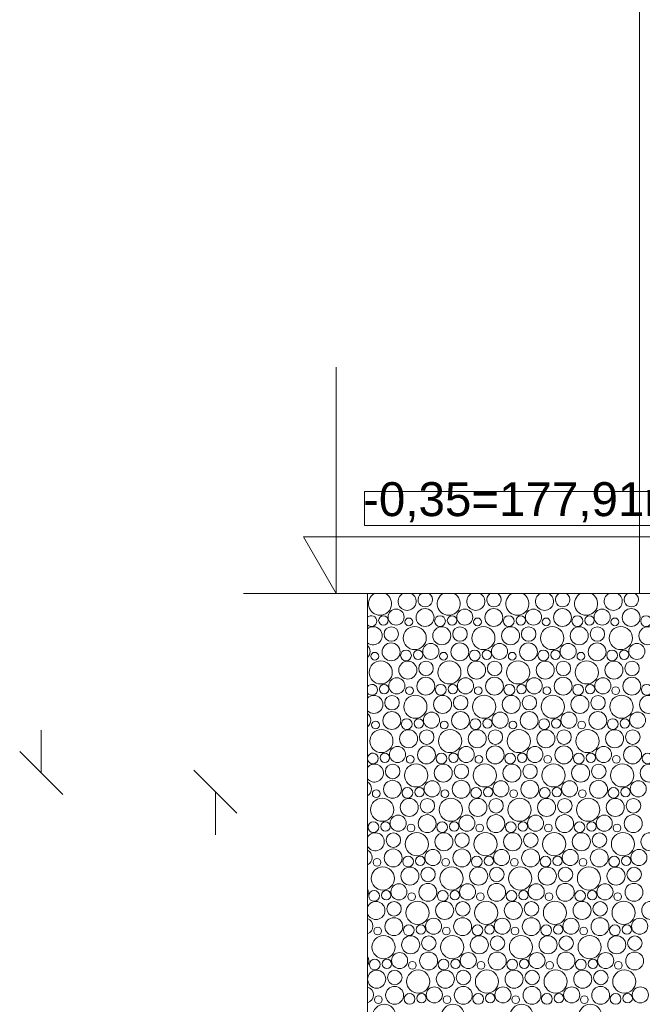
# Model space of a CAD drawing. Header units: millimetres. Extents: x 204754 to 495640, y -178579 to -98814.
# Tile 125 of 179: x 346245 to 347894, y -139318 to -136709. Entities that reach past the tile are written whole.
import ezdxf

# ---------------------------------------------------------------- set-up
doc = ezdxf.new("R2010")
doc.units = ezdxf.units.MM
doc.header["$MEASUREMENT"] = 0
doc.layers.get('0').update_dxf_attribs({"color": 252, "lineweight": 5})
for name, color, linetype, lineweight in [('Nowe_299-A Wymiary Opisy_Nr_pióra__7', 252, 'Continuous', 5), ('Nowe_810-G Ogólne_Nr_pióra__102', 252, 'Continuous', 5), ('Nowe_810-G Ogólne_Nr_pióra__160', 252, 'Continuous', 5), ('Nowe_810-G Ogólne_Nr_pióra__24', 252, 'Continuous', 5), ('Nowe_Nowe_220(1)-A Ściany zewnętrzne_Nr_pióra__23', 252, 'Continuous', 5)]:
    doc.layers.add(name, color=color, linetype=linetype, lineweight=lineweight)
doc.styles.add('GENERATED_STYLE_4', font='arial.ttf')

# ---------------------------------------------------------------- blocks, each defined once
blk = doc.blocks.new('podkład 20251118')
at = {"color": 252, "lineweight": 5}
for p, q in [((348368, -137959.8), (347158.4, -137959.8)), ((347158.4, -137959.8), (347158.4, -138049.8)), ((347158.4, -138049.8), (348368, -138049.8))]:
    blk.add_line(p, q, dxfattribs=at)
at = {"color": 252, "linetype": 'Continuous', "lineweight": 5}
for p, q in [((346302.3, -138705.4), (346302.3, -138591.4)), ((346245.3, -138648.4), (346359.3, -138762.4)), ((346820.2, -138812), (346706.2, -138698)), ((346763.2, -138755), (346763.2, -138869))]:
    blk.add_line(p, q, dxfattribs=at)
at = {"layer": 'Nowe_299-A Wymiary Opisy_Nr_pióra__7', "color": 252, "linetype": 'Continuous', "lineweight": 5}
for p, q in [((347083.4, -138229.8), (347083.4, -137629.8)), ((347083.4, -138229.8), (346996.4, -138079.8)), ((346996.4, -138079.8), (347083.4, -138079.8)), ((347083.4, -138079.8), (348368, -138079.8)), ((347083.4, -138229.8), (346970.9, -138229.8)), ((347083.4, -138229.8), (347195.9, -138229.8))]:
    blk.add_line(p, q, dxfattribs=at)
at = {"layer": 'Nowe_810-G Ogólne_Nr_pióra__102', "color": 252, "linetype": 'Continuous', "lineweight": 5}
for centre, radius in [((347208.1, -138301.1), 12.5), ((347241.8, -138292.2), 21.3), ((347318.5, -138293.3), 23.7), ((347358, -138302.8), 14.3), ((347389.9, -138301.1), 12.5), ((347423.6, -138292.2), 21.3), ((347500.4, -138293.3), 23.7), ((347539.9, -138302.8), 14.3), ((347571.8, -138301.1), 12.5), ((347605.5, -138292.2), 21.3), ((347682.2, -138293.3), 23.7), ((347721.7, -138302.8), 14.3), ((347753.6, -138301.1), 12.5), ((347787.3, -138292.2), 21.3), ((347864.1, -138293.3), 23.7), ((347903.6, -138302.8), 14.3), ((347275.4, -138304.9), 10.3), ((347457.3, -138304.9), 10.3), ((347639.2, -138304.9), 10.3), ((347821, -138304.9), 10.3), ((347229, -138337.1), 19.2), ((347291.1, -138347.7), 30.6), ((347362.8, -138341.5), 23.9), ((347410.9, -138337.1), 19.2), ((347472.9, -138347.7), 30.6), ((347544.7, -138341.5), 23.9), ((347592.7, -138337.1), 19.2), ((347654.8, -138347.7), 30.6), ((347726.6, -138341.5), 23.9), ((347774.6, -138337.1), 19.2), ((347836.6, -138347.7), 30.6), ((347908.4, -138341.5), 23.9), ((347228.5, -138384.3), 23.7), ((347333.6, -138383.2), 21.3), ((347410.4, -138384.3), 23.7), ((347515.5, -138383.2), 21.3), ((347592.2, -138384.3), 23.7), ((347697.3, -138383.2), 21.3), ((347774.1, -138384.3), 23.7), ((347879.2, -138383.2), 21.3), ((347185.4, -138395.9), 10.3), ((347268, -138393.8), 14.3), ((347299.9, -138392.1), 12.5), ((347367.3, -138395.9), 10.3), ((347449.9, -138393.8), 14.3), ((347481.8, -138392.1), 12.5), ((347549.2, -138395.9), 10.3), ((347631.7, -138393.8), 14.3), ((347663.6, -138392.1), 12.5), ((347731, -138395.9), 10.3), ((347813.6, -138393.8), 14.3), ((347845.5, -138392.1), 12.5), ((347201.1, -138438.7), 30.6), ((347272.8, -138432.5), 23.9), ((347320.9, -138428.1), 19.2), ((347382.9, -138438.7), 30.6), ((347454.7, -138432.5), 23.9), ((347502.7, -138428.1), 19.2), ((347564.8, -138438.7), 30.6), ((347636.6, -138432.5), 23.9), ((347684.6, -138428.1), 19.2), ((347746.6, -138438.7), 30.6), ((347818.4, -138432.5), 23.9), ((347866.4, -138428.1), 19.2), ((347209.9, -138483), 12.5), ((347243.6, -138474.2), 21.3), ((347320.4, -138475.3), 23.7), ((347359.9, -138484.8), 14.3), ((347391.8, -138483), 12.5), ((347425.5, -138474.2), 21.3), ((347502.2, -138475.3), 23.7), ((347541.7, -138484.8), 14.3), ((347573.6, -138483), 12.5), ((347607.3, -138474.2), 21.3), ((347684.1, -138475.3), 23.7), ((347723.6, -138484.8), 14.3), ((347755.5, -138483), 12.5), ((347789.2, -138474.2), 21.3), ((347865.9, -138475.3), 23.7), ((347905.4, -138484.8), 14.3), ((347277.3, -138486.9), 10.3), ((347459.2, -138486.9), 10.3), ((347641, -138486.9), 10.3), ((347822.9, -138486.9), 10.3), ((347230.9, -138519.1), 19.2), ((347292.9, -138529.7), 30.6), ((347364.7, -138523.5), 23.9), ((347412.7, -138519.1), 19.2), ((347474.8, -138529.7), 30.6), ((347546.6, -138523.5), 23.9), ((347594.6, -138519.1), 19.2), ((347656.6, -138529.7), 30.6), ((347728.4, -138523.5), 23.9), ((347776.4, -138519.1), 19.2), ((347838.5, -138529.7), 30.6), ((347910.3, -138523.5), 23.9), ((347230.4, -138566.3), 23.7), ((347335.5, -138565.2), 21.3), ((347412.2, -138566.3), 23.7), ((347517.3, -138565.2), 21.3), ((347594.1, -138566.3), 23.7), ((347699.2, -138565.2), 21.3), ((347775.9, -138566.3), 23.7), ((347881, -138565.2), 21.3), ((347187.3, -138577.9), 10.3), ((347269.9, -138575.8), 14.3), ((347301.8, -138574), 12.5), ((347369.2, -138577.9), 10.3), ((347451.7, -138575.8), 14.3), ((347483.6, -138574), 12.5), ((347551, -138577.9), 10.3), ((347633.6, -138575.8), 14.3), ((347665.5, -138574), 12.5), ((347732.9, -138577.9), 10.3), ((347815.4, -138575.8), 14.3), ((347847.3, -138574), 12.5), ((347202.9, -138620.7), 30.6), ((347274.7, -138614.5), 23.9), ((347322.7, -138610.1), 19.2), ((347384.8, -138620.7), 30.6), ((347456.6, -138614.5), 23.9), ((347504.6, -138610.1), 19.2), ((347566.6, -138620.7), 30.6), ((347638.4, -138614.5), 23.9), ((347686.4, -138610.1), 19.2), ((347748.5, -138620.7), 30.6), ((347820.3, -138614.5), 23.9), ((347868.3, -138610.1), 19.2), ((347211.8, -138665), 12.5), ((347245.5, -138656.2), 21.3), ((347322.2, -138657.3), 23.7), ((347361.7, -138666.8), 14.3), ((347393.6, -138665), 12.5), ((347427.3, -138656.2), 21.3), ((347504.1, -138657.3), 23.7), ((347543.6, -138666.8), 14.3), ((347575.5, -138665), 12.5), ((347609.2, -138656.2), 21.3), ((347685.9, -138657.3), 23.7), ((347725.4, -138666.8), 14.3), ((347757.3, -138665), 12.5), ((347791, -138656.2), 21.3), ((347867.8, -138657.3), 23.7), ((347907.3, -138666.8), 14.3), ((347294.8, -138711.7), 30.6), ((347279.2, -138668.9), 10.3), ((347476.6, -138711.7), 30.6), ((347461, -138668.9), 10.3), ((347658.5, -138711.7), 30.6), ((347642.9, -138668.9), 10.3), ((347840.3, -138711.7), 30.6), ((347824.7, -138668.9), 10.3), ((347232.7, -138701.1), 19.2), ((347366.6, -138705.5), 23.9), ((347414.6, -138701.1), 19.2), ((347548.4, -138705.5), 23.9), ((347596.4, -138701.1), 19.2), ((347730.3, -138705.5), 23.9), ((347778.3, -138701.1), 19.2), ((347912.1, -138705.5), 23.9), ((347232.2, -138748.3), 23.7), ((347337.3, -138747.2), 21.3), ((347414.1, -138748.3), 23.7), ((347519.2, -138747.2), 21.3), ((347595.9, -138748.3), 23.7), ((347701, -138747.2), 21.3), ((347777.8, -138748.3), 23.7), ((347882.9, -138747.2), 21.3), ((347189.2, -138759.9), 10.3), ((347271.7, -138757.8), 14.3), ((347303.6, -138756), 12.5), ((347371, -138759.9), 10.3), ((347453.6, -138757.8), 14.3), ((347485.5, -138756), 12.5), ((347552.9, -138759.9), 10.3), ((347635.4, -138757.8), 14.3), ((347667.3, -138756), 12.5), ((347734.7, -138759.9), 10.3), ((347817.3, -138757.8), 14.3), ((347849.2, -138756), 12.5), ((347204.8, -138802.7), 30.6), ((347276.6, -138796.5), 23.9), ((347324.6, -138792.1), 19.2), ((347386.6, -138802.7), 30.6), ((347458.4, -138796.5), 23.9), ((347506.4, -138792.1), 19.2), ((347568.5, -138802.7), 30.6), ((347640.3, -138796.5), 23.9), ((347688.3, -138792.1), 19.2), ((347750.3, -138802.7), 30.6), ((347822.1, -138796.5), 23.9), ((347870.1, -138792.1), 19.2), ((347181.7, -138848.8), 14.3), ((347213.6, -138847), 12.5), ((347247.3, -138838.2), 21.3), ((347324.1, -138839.3), 23.7), ((347363.6, -138848.8), 14.3), ((347395.5, -138847), 12.5), ((347429.2, -138838.2), 21.3), ((347505.9, -138839.3), 23.7), ((347545.4, -138848.8), 14.3), ((347577.3, -138847), 12.5), ((347611, -138838.2), 21.3), ((347687.8, -138839.3), 23.7), ((347727.3, -138848.8), 14.3), ((347759.2, -138847), 12.5), ((347792.9, -138838.2), 21.3), ((347869.6, -138839.3), 23.7), ((347296.6, -138893.7), 30.6), ((347281, -138850.9), 10.3), ((347368.4, -138887.5), 23.9), ((347478.5, -138893.7), 30.6), ((347462.9, -138850.9), 10.3), ((347550.3, -138887.5), 23.9), ((347660.3, -138893.7), 30.6), ((347644.7, -138850.9), 10.3), ((347732.1, -138887.5), 23.9), ((347842.2, -138893.7), 30.6), ((347826.6, -138850.9), 10.3), ((347914, -138887.5), 23.9), ((347234.6, -138883.1), 19.2), ((347416.4, -138883.1), 19.2), ((347598.3, -138883.1), 19.2), ((347780.1, -138883.1), 19.2), ((347234.1, -138930.3), 23.7), ((347339.2, -138929.2), 21.3), ((347415.9, -138930.3), 23.7), ((347521, -138929.2), 21.3), ((347597.8, -138930.3), 23.7), ((347702.9, -138929.2), 21.3), ((347779.6, -138930.3), 23.7), ((347884.7, -138929.2), 21.3), ((347191, -138941.9), 10.3), ((347273.6, -138939.8), 14.3), ((347305.5, -138938), 12.5), ((347372.9, -138941.9), 10.3), ((347455.4, -138939.8), 14.3), ((347487.3, -138938), 12.5), ((347554.7, -138941.9), 10.3), ((347637.3, -138939.8), 14.3), ((347669.2, -138938), 12.5), ((347736.6, -138941.9), 10.3), ((347819.1, -138939.8), 14.3), ((347851, -138938), 12.5), ((347206.6, -138984.7), 30.6), ((347278.4, -138978.5), 23.9), ((347326.4, -138974.1), 19.2), ((347388.5, -138984.7), 30.6), ((347460.3, -138978.5), 23.9), ((347508.3, -138974.1), 19.2), ((347570.3, -138984.7), 30.6), ((347642.1, -138978.5), 23.9), ((347690.1, -138974.1), 19.2), ((347752.2, -138984.7), 30.6), ((347824, -138978.5), 23.9), ((347872, -138974.1), 19.2), ((347183.6, -139030.8), 14.3), ((347215.5, -139029), 12.5), ((347249.2, -139020.2), 21.3), ((347325.9, -139021.3), 23.7), ((347365.4, -139030.8), 14.3), ((347397.3, -139029), 12.5), ((347431, -139020.2), 21.3), ((347507.8, -139021.3), 23.7), ((347547.3, -139030.8), 14.3), ((347579.2, -139029), 12.5), ((347612.9, -139020.2), 21.3), ((347689.6, -139021.3), 23.7), ((347729.1, -139030.8), 14.3), ((347761, -139029), 12.5), ((347794.7, -139020.2), 21.3), ((347871.5, -139021.3), 23.7), ((347236.4, -139065.1), 19.2), ((347298.5, -139075.7), 30.6), ((347282.9, -139032.9), 10.3), ((347370.3, -139069.5), 23.9), ((347418.3, -139065.1), 19.2), ((347480.3, -139075.7), 30.6), ((347464.7, -139032.9), 10.3), ((347552.1, -139069.5), 23.9), ((347600.1, -139065.1), 19.2), ((347662.2, -139075.7), 30.6), ((347646.6, -139032.9), 10.3), ((347734, -139069.5), 23.9), ((347782, -139065.1), 19.2), ((347844, -139075.7), 30.6), ((347828.4, -139032.9), 10.3), ((347915.8, -139069.5), 23.9), ((347235.9, -139112.3), 23.7), ((347341, -139111.2), 21.3), ((347417.8, -139112.3), 23.7), ((347522.9, -139111.2), 21.3), ((347599.6, -139112.3), 23.7), ((347704.7, -139111.2), 21.3), ((347781.5, -139112.3), 23.7), ((347886.6, -139111.2), 21.3), ((347192.9, -139123.9), 10.3), ((347275.4, -139121.8), 14.3), ((347307.3, -139120), 12.5), ((347374.7, -139123.9), 10.3), ((347457.3, -139121.8), 14.3), ((347489.2, -139120), 12.5), ((347556.6, -139123.9), 10.3), ((347639.1, -139121.8), 14.3), ((347671, -139120), 12.5), ((347738.4, -139123.9), 10.3), ((347821, -139121.8), 14.3), ((347852.9, -139120), 12.5), ((347208.5, -139166.7), 30.6), ((347280.3, -139160.5), 23.9), ((347328.3, -139156.1), 19.2), ((347390.3, -139166.7), 30.6), ((347462.1, -139160.5), 23.9), ((347510.1, -139156.1), 19.2), ((347572.2, -139166.7), 30.6), ((347644, -139160.5), 23.9), ((347692, -139156.1), 19.2), ((347754, -139166.7), 30.6), ((347825.8, -139160.5), 23.9), ((347873.8, -139156.1), 19.2), ((347185.4, -139212.8), 14.3), ((347217.3, -139211), 12.5), ((347251, -139202.2), 21.3), ((347327.8, -139203.3), 23.7), ((347367.3, -139212.8), 14.3), ((347399.2, -139211), 12.5), ((347432.9, -139202.2), 21.3), ((347509.6, -139203.3), 23.7), ((347549.1, -139212.8), 14.3), ((347581, -139211), 12.5), ((347614.7, -139202.2), 21.3), ((347691.5, -139203.3), 23.7), ((347731, -139212.8), 14.3), ((347762.9, -139211), 12.5), ((347796.6, -139202.2), 21.3), ((347873.3, -139203.3), 23.7), ((347190.3, -139251.5), 23.9), ((347238.3, -139247.1), 19.2), ((347300.3, -139257.7), 30.6), ((347284.7, -139214.9), 10.3), ((347372.1, -139251.5), 23.9), ((347420.1, -139247.1), 19.2), ((347482.2, -139257.7), 30.6), ((347466.6, -139214.9), 10.3), ((347554, -139251.5), 23.9), ((347602, -139247.1), 19.2), ((347664, -139257.7), 30.6), ((347648.4, -139214.9), 10.3), ((347735.8, -139251.5), 23.9), ((347783.8, -139247.1), 19.2), ((347845.9, -139257.7), 30.6), ((347830.3, -139214.9), 10.3), ((347237.8, -139294.3), 23.7), ((347342.9, -139293.2), 21.3), ((347419.6, -139294.3), 23.7), ((347524.7, -139293.2), 21.3), ((347601.5, -139294.3), 23.7), ((347706.6, -139293.2), 21.3), ((347783.3, -139294.3), 23.7), ((347888.4, -139293.2), 21.3), ((347194.7, -139305.9), 10.3), ((347277.3, -139303.8), 14.3), ((347309.2, -139302), 12.5), ((347376.6, -139305.9), 10.3), ((347459.1, -139303.8), 14.3), ((347491, -139302), 12.5), ((347558.4, -139305.9), 10.3), ((347641, -139303.8), 14.3), ((347672.9, -139302), 12.5), ((347740.3, -139305.9), 10.3), ((347822.8, -139303.8), 14.3), ((347854.8, -139302), 12.5), ((347210.3, -139348.7), 30.6), ((347392.2, -139348.7), 30.6), ((347574, -139348.7), 30.6), ((347755.9, -139348.7), 30.6)]:
    blk.add_circle(centre, radius, dxfattribs=at)
for centre, radius, start, end in [((347199.2, -138256.7), 30.6, 118.4801, 61.5199), ((347271, -138250.5), 23.9, 119.921, 60.079), ((347319, -138246.1), 19.2, 121.9945, 58.0055), ((347381.1, -138256.7), 30.6, 118.4801, 61.5199), ((347452.8, -138250.5), 23.9, 119.921, 60.079), ((347500.9, -138246.1), 19.2, 121.9945, 58.0055), ((347562.9, -138256.7), 30.6, 118.4801, 61.5199), ((347634.7, -138250.5), 23.9, 119.921, 60.079), ((347682.7, -138246.1), 19.2, 121.9945, 58.0055), ((347744.8, -138256.7), 30.6, 118.4801, 61.5199), ((347816.6, -138250.5), 23.9, 119.921, 60.079), ((347864.6, -138246.1), 19.2, 121.9945, 58.0055), ((347176.2, -138302.8), 14.3, 224.879, 135.121), ((347181, -138341.5), 23.9, 231.158, 128.842), ((347151.8, -138383.2), 21.3, 312.1255, 47.8745), ((347178, -138484.8), 14.3, 213.0402, 146.9598), ((347182.8, -138523.5), 23.9, 225.1791, 134.8209), ((347153.6, -138565.2), 21.3, 305.7058, 54.2942), ((347179.9, -138666.8), 14.3, 194.5389, 165.4611), ((347184.7, -138705.5), 23.9, 218.4997, 141.5003), ((347155.5, -138747.2), 21.3, 299.7681, 60.2319), ((347186.6, -138887.5), 23.9, 210.6464, 149.3536), ((347157.3, -138929.2), 21.3, 294.1646, 65.8354), ((347144.1, -139021.3), 23.7, 338.2533, 21.7467), ((347188.4, -139069.5), 23.9, 200.2738, 159.7262), ((347159.2, -139111.2), 21.3, 288.7976, 71.2024), ((347145.9, -139203.3), 23.7, 328.2618, 31.7382), ((347161, -139293.2), 21.3, 283.5972, 76.4028)]:
    blk.add_arc(centre, radius, start, end, dxfattribs=at)
at = {"layer": 'Nowe_810-G Ogólne_Nr_pióra__160', "color": 252, "linetype": 'Continuous', "lineweight": 5}
blk.add_line((348619.2, -138229.8), (346838.2, -138229.8), dxfattribs=at)
at = {"layer": 'Nowe_810-G Ogólne_Nr_pióra__24', "color": 252, "linetype": 'Continuous', "lineweight": 5}
for p, q in [((347166, -138229.8), (348097.8, -138229.8)), ((347166, -139923.5), (347166, -138229.8))]:
    blk.add_line(p, q, dxfattribs=at)
at = {"layer": 'Nowe_Nowe_220(1)-A Ściany zewnętrzne_Nr_pióra__23', "color": 252, "linetype": 'Continuous', "lineweight": 5}
blk.add_line((347886.5, -135352.7), (347886.5, -138229.8), dxfattribs=at)
at = {"layer": 'Nowe_299-A Wymiary Opisy_Nr_pióra__7', "color": 252, "lineweight": 5, "style": 'GENERATED_STYLE_4'}
blk.add_text('-0,35=177,91m.n.p.m.', height=90, dxfattribs=at).set_placement((347154.4, -138024.7))

msp = doc.modelspace()

# ---------------------------------------------------------------- block references
msp.add_blockref('podkład 20251118', (0, 0))

doc.saveas('drawing.dxf')
